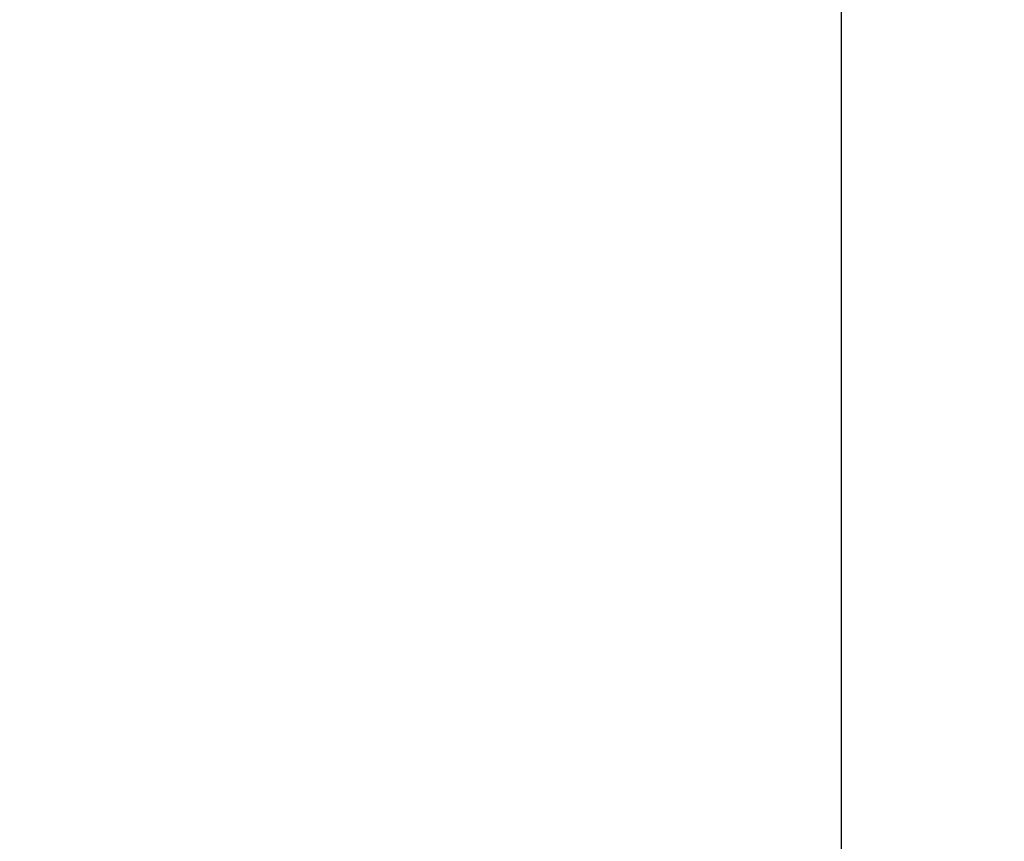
# Model space of a CAD drawing. Header units: millimetres. Extents: x -1030 to 192, y -442 to 180.
# Tile 248 of 256: x 169.75 to 175.43, y 153.06 to 157.8. Entities that reach past the tile are written whole.
import ezdxf

# ---------------------------------------------------------------- set-up
doc = ezdxf.new("R2010")
doc.units = ezdxf.units.MM
doc.header["$MEASUREMENT"] = 0
doc.layers.add('OVIDIO 120x60x72h', color=7, linetype='Continuous')

msp = doc.modelspace()

# ---------------------------------------------------------------- linework, layer by layer
at = {"layer": 'OVIDIO 120x60x72h', "extrusion": (-0.235702, -0.235702, 0.942809)}
for points in [[(6.5126, 365.6626), (6.5126, 474.7404)], [(7.4613, 474.7404), (7.4613, 365.6626)], [(9.3587, 365.6626), (9.3587, 474.7404)], [(10.3074, 474.7404), (10.3074, 365.6626)]]:
    msp.add_lwpolyline(points, dxfattribs=at)
at = {"layer": 'OVIDIO 120x60x72h', "extrusion": (1, 0, 0)}
for points in [[(160.5878, 755.3994), (148.1949, 755.3994)], [(148.1949, 752.7161), (160.5878, 752.7161)]]:
    msp.add_lwpolyline(points, dxfattribs=at)
at = {"layer": 'OVIDIO 120x60x72h'}
msp.add_lwpolyline([(174.4938, 148.1949), (174.4938, 160.5878)], dxfattribs=at)
at = {"layer": 'OVIDIO 120x60x72h', "extrusion": (0.881185, -0.265561, -0.391139)}
for points in [[(154.7749, 684.7695), (201.0952, 744.8878)], [(201.0952, 744.8878), (154.7749, 684.7695)]]:
    msp.add_lwpolyline(points, dxfattribs=at)
at = {"layer": 'OVIDIO 120x60x72h', "extrusion": (0.881208, -0.265507, -0.391124)}
for points in [[(154.7436, 686.2082), (200.3633, 745.4283)], [(200.3633, 745.4283), (154.7436, 686.2082)]]:
    msp.add_lwpolyline(points, dxfattribs=at)
at = {"layer": 'OVIDIO 120x60x72h', "extrusion": (0, 1, 0)}
msp.add_lwpolyline([(-173.823, 755.3994), (-175.1647, 752.7161)], dxfattribs=at)
at = {"layer": 'OVIDIO 120x60x72h', "extrusion": (-0.108979, -0.202852, 0.973126)}
for points in [[(85.1312, 226.9617), (85.1312, 387.6175)], [(85.1312, 387.6175), (85.1312, 226.9617)], [(85.4266, 387.6175), (85.4266, 226.9617)], [(85.7221, 387.6175), (85.7221, 226.9617)], [(85.7221, 226.9617), (85.7221, 387.6175)]]:
    msp.add_lwpolyline(points, dxfattribs=at)

doc.saveas('drawing.dxf')
